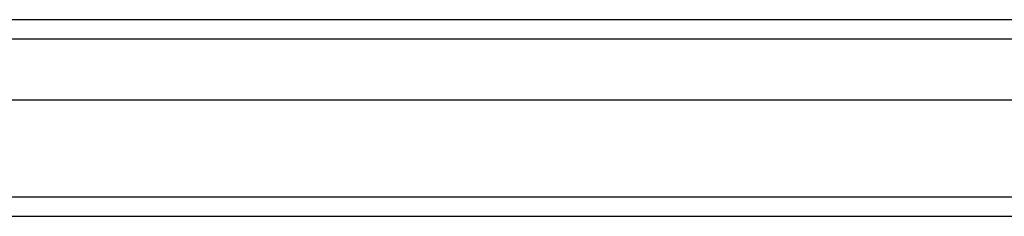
# Model space of a CAD drawing. Header units: inches. Extents: x 0 to 192, y -11 to 125.
# Tile 11 of 66: x 87.032 to 91.104, y 54.502 to 55.314. Entities that reach past the tile are written whole.
import ezdxf

# ---------------------------------------------------------------- set-up
doc = ezdxf.new("R2010")
doc.units = ezdxf.units.IN
doc.header["$LTSCALE"] = 11.537764
doc.header["$MEASUREMENT"] = 0
doc.layers.add('Visible Edges(ANSI)', color=7, linetype='Continuous', lineweight=25)
doc.layers.add('Visible Tangent Edges(ANSI)', color=7, linetype='Continuous', lineweight=25)

msp = doc.modelspace()

# ---------------------------------------------------------------- linework, layer by layer
at = {"layer": 'Visible Edges(ANSI)'}
for p, q in [((104.61688, 55.31351), (83.80028, 55.31351)), ((104.71976, 54.98135), (83.69741, 54.98135)), ((83.03801, 54.50155), (105.37916, 54.50155))]:
    msp.add_line(p, q, dxfattribs=at)
at = {"layer": 'Visible Tangent Edges(ANSI)'}
for p, q in [((83.69248, 55.23477), (104.72469, 55.23477)), ((105.37916, 54.5803), (83.11675, 54.5803))]:
    msp.add_line(p, q, dxfattribs=at)

doc.saveas('drawing.dxf')
